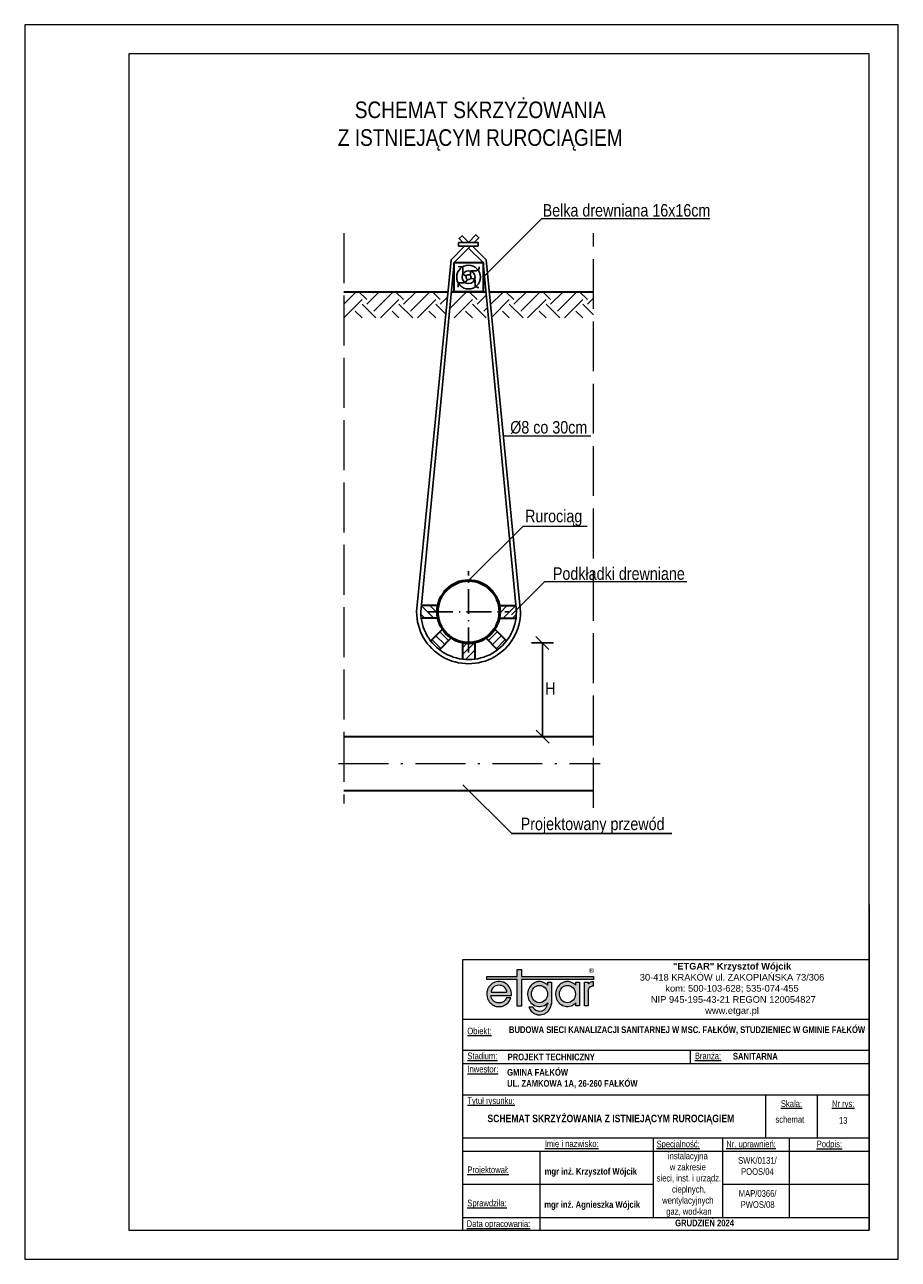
# Model space of a CAD drawing. Header units: millimetres. Extents: x 86 to 296, y 132 to 429.
import ezdxf

# ---------------------------------------------------------------- set-up
doc = ezdxf.new("R2010")
doc.units = ezdxf.units.MM
doc.header["$MEASUREMENT"] = 0
doc.linetypes.add('ACAD_ISO02W100', pattern=[15, 12, -3])
doc.linetypes.add('ACAD_ISO10W100', pattern=[18.5, 12, -3, 0.5, -3])
doc.layers.get('0').update_dxf_attribs({"lineweight": 25})
doc.layers.add('_00_Formatka', color=7, linetype='Continuous', lineweight=20)
doc.layers.add('oś', color=7, linetype='ACAD_ISO10W100', lineweight=9)
doc.layers.add('formatka', color=10, linetype='Continuous', plot=False)
doc.layers.add('tabelka', color=250, linetype='Continuous')
doc.styles.add('Arial Narrow', font='ARIALN.TTF', dxfattribs={"height": 2})
doc.styles.add('OPISOWY', font='txt.shx')
doc.styles.add('TABELA', font='romans.shx', dxfattribs={"height": 2})

# ---------------------------------------------------------------- blocks, each defined once
blk = doc.blocks.new('A$C24AC0CAE')
for color, points in [(3, [(25.67, 9.23), (8.35, 9.23), (8.35, 10.93), (7.36, 10.93), (7.36, 9.23), (0, 9.23), (0, 8.48), (7.36, 8.48), (7.36, 2.1), (8.35, 2.1), (8.35, 8.48), (25.67, 8.48)]), (256, [(25.37, 6.95), (25.67, 6.95), (25.67, 7.92), (25.25, 7.92), (25.03, 7.84), (24.89, 7.78), (24.78, 7.71), (24.68, 7.65), (24.6, 7.6), (24.52, 7.53), (24.45, 7.47), (24.39, 7.47), (24.39, 7.84), (23.5, 7.84), (23.5, 2.15), (24.39, 2.15), (24.39, 5.74), (24.47, 6.12), (24.61, 6.45), (24.73, 6.64), (24.82, 6.71), (24.92, 6.78), (25.06, 6.84), (25.24, 6.91)])]:
    blk.add_hatch(color=color).paths.add_polyline_path(points)
h = blk.add_hatch(color=256)
h.paths.add_polyline_path([(4.95, 2.74), (5.13, 2.92), (5.32, 3.17), (5.56, 3.54), (5.71, 3.84), (5.78, 4.06), (4.79, 4.06), (4.63, 3.8), (4.45, 3.55), (4.26, 3.37), (4.01, 3.17), (3.83, 3.06), (3.45, 2.93), (3.05, 2.88), (2.5, 2.93), (2.27, 3), (1.96, 3.12), (1.78, 3.24), (1.52, 3.48), (1.34, 3.68), (1.22, 3.87), (1.17, 3.99), (1.1, 4.18), (1.04, 4.43), (1.01, 4.65), (5.96, 4.65), (5.95, 5.18), (5.87, 5.64), (5.75, 6.08), (5.57, 6.46), (5.4, 6.75), (5.17, 7.07), (4.8, 7.43), (4.48, 7.64), (4.09, 7.83), (3.87, 7.9), (3.58, 7.97), (3.09, 8), (2.75, 8), (2.3, 7.95), (1.94, 7.84), (1.64, 7.71), (1.4, 7.59), (1.22, 7.46), (1.09, 7.34), (0.97, 7.21), (0.84, 7.09), (0.73, 6.97), (0.66, 6.89), (0.53, 6.72), (0.41, 6.54), (0.34, 6.41), (0.27, 6.25), (0.22, 6.15), (0.17, 5.98), (0.09, 5.7), (0.06, 5.51), (0.03, 5.2), (0.02, 4.85), (0.09, 4.36), (0.18, 3.99), (0.28, 3.73), (0.4, 3.52), (0.53, 3.3), (0.66, 3.14), (0.78, 2.99), (0.97, 2.79), (1.28, 2.53), (1.53, 2.36), (1.81, 2.23), (2.07, 2.12), (2.31, 2.05), (2.69, 1.99), (3, 1.99), (3.3, 1.99), (3.67, 2.05), (3.89, 2.11), (4.05, 2.18), (4.32, 2.3), (4.63, 2.49)])
h.paths.add_polyline_path([(1.06, 5.48), (1.1, 5.75), (1.16, 5.93), (1.28, 6.22), (1.41, 6.4), (1.53, 6.53), (1.65, 6.65), (1.78, 6.77), (1.96, 6.9), (2.3, 7.02), (2.58, 7.09), (2.92, 7.14), (3.24, 7.09), (3.57, 7.03), (3.74, 6.96), (3.93, 6.89), (4.13, 6.76), (4.25, 6.65), (4.38, 6.54), (4.51, 6.4), (4.63, 6.19), (4.75, 5.95), (4.81, 5.78), (4.87, 5.63), (4.88, 5.48)], flags=16)
h = blk.add_hatch(color=256)
edge = h.paths.add_edge_path()
edge.add_line((15.56, 7.84), (14.67, 7.84))
edge.add_line((14.67, 7.84), (14.67, 7.15))
edge.add_spline(control_points=[(14.67, 7.15), (14.6, 7.22), (14.52, 7.29), (14.08, 7.66), (13.64, 7.87), (13.02, 7.99), (12.85, 8), (12.69, 8), (12.4, 8), (12.12, 7.96), (11.41, 7.73), (11, 7.46), (10.35, 6.78), (10.11, 6.36), (9.84, 5.45), (9.81, 4.96), (9.97, 4.03), (10.15, 3.58), (10.7, 2.81), (11.07, 2.5), (11.91, 2.08), (12.39, 1.99), (13.33, 2.05), (13.79, 2.2), (14.36, 2.58), (14.52, 2.71), (14.67, 2.87)], knot_values=[5.520049, 5.520049, 5.520049, 5.520049, 5.626987, 5.626987, 6.112202, 6.112202, 6.283185, 6.283185, 6.283185, 6.572803, 6.572803, 7.058019, 7.058019, 7.543234, 7.543234, 8.028449, 8.028449, 8.513665, 8.513665, 8.99888, 8.99888, 9.484095, 9.484095, 9.969311, 9.969311, 10.188021, 10.188021, 10.188021, 10.188021], degree=3, periodic=0)
edge.add_line((14.68, 2.87), (14.63, 2.59))
edge.add_ellipse((12.73, 2.97), major_axis=(0, 2.09), ratio=0.923674, start_angle=136.5689, end_angle=259.5379, ccw=False)
edge.add_line((11.41, 1.46), (11.27, 1.63))
edge.add_line((11.27, 1.63), (11.2, 1.79))
edge.add_line((11.2, 1.79), (11.17, 1.87))
edge.add_line((11.17, 1.87), (10.15, 1.87))
edge.add_line((10.15, 1.87), (10.2, 1.67))
edge.add_spline(control_points=[(10.2, 1.67), (10.29, 1.49), (10.39, 1.32), (10.78, 0.78), (11.15, 0.47), (11.99, 0.06), (12.47, -0.03), (13.4, 0.04), (13.86, 0.2), (14.64, 0.73), (14.96, 1.09), (15.32, 1.77), (15.42, 2.05), (15.48, 2.35)], knot_values=[2.033718, 2.033718, 2.033718, 2.033718, 2.238106, 2.238106, 2.725025, 2.725025, 3.211944, 3.211944, 3.698864, 3.698864, 4.185783, 4.185783, 4.49503, 4.49503, 4.49503, 4.49503], degree=3, periodic=0)
edge.add_line((15.48, 2.35), (15.56, 2.85))
edge.add_line((15.56, 2.85), (15.56, 7.84))
edge = h.paths.add_edge_path(flags=16)
edge.add_ellipse((12.69, 5.01), major_axis=(0, 2.09), ratio=0.923674, start_angle=0, end_angle=360)
h = blk.add_hatch(color=256)
edge = h.paths.add_edge_path()
edge.add_line((22.3, 7.84), (21.41, 7.84))
edge.add_line((21.41, 7.84), (21.41, 7.13))
edge.add_spline(control_points=[(21.41, 7.13), (21.33, 7.21), (21.25, 7.29), (20.81, 7.66), (20.37, 7.87), (19.74, 7.99), (19.58, 8), (19.41, 8)], knot_values=[5.512455, 5.512455, 5.512455, 5.512455, 5.626987, 5.626987, 6.112202, 6.112202, 6.283185, 6.283185, 6.283185, 6.283185], degree=3, periodic=0)
edge.add_spline(control_points=[(19.41, 8), (19.13, 8), (18.85, 7.96), (18.13, 7.73), (17.72, 7.46), (17.08, 6.78), (16.84, 6.36), (16.57, 5.45), (16.54, 4.96), (16.69, 4.03), (16.87, 3.58), (17.42, 2.81), (17.79, 2.5), (18.64, 2.08), (19.11, 1.99), (20.05, 2.05), (20.51, 2.2), (21.09, 2.58), (21.26, 2.72), (21.41, 2.88)], knot_values=[6.283185, 6.283185, 6.283185, 6.283185, 6.572803, 6.572803, 7.058019, 7.058019, 7.543234, 7.543234, 8.028449, 8.028449, 8.513665, 8.513665, 8.99888, 8.99888, 9.484095, 9.484095, 9.969311, 9.969311, 10.195609, 10.195609, 10.195609, 10.195609], degree=3, periodic=0)
edge.add_line((21.41, 2.88), (21.41, 2.15))
edge.add_line((21.41, 2.15), (22.3, 2.15))
edge.add_line((22.3, 2.15), (22.3, 7.84))
edge = h.paths.add_edge_path(flags=16)
edge.add_ellipse((19.41, 5.01), major_axis=(0, 2.09), ratio=0.923674, start_angle=0, end_angle=360)
at = {"color": 3}
for points in [[(7.36, 8.48), (0, 8.48), (0, 9.23), (7.36, 9.23)], [(7.36, 9.23), (7.36, 10.93), (8.35, 10.93), (8.35, 9.23)], [(8.35, 9.23), (25.67, 9.23), (25.67, 8.48), (8.35, 8.48)], [(8.35, 8.48), (8.35, 2.1), (7.36, 2.1), (7.36, 8.48)]]:
    blk.add_lwpolyline(points, dxfattribs=at)
for points in [[(1.01, 4.65), (5.96, 4.65), (5.95, 5.18), (5.87, 5.64), (5.75, 6.08), (5.57, 6.46), (5.4, 6.75), (5.17, 7.07), (4.8, 7.43), (4.48, 7.64), (4.09, 7.83), (3.87, 7.9), (3.58, 7.97), (3.09, 8), (2.75, 8), (2.3, 7.95), (1.94, 7.84), (1.64, 7.71), (1.4, 7.59), (1.22, 7.46), (1.09, 7.34), (0.97, 7.21), (0.84, 7.09), (0.73, 6.97), (0.66, 6.89), (0.53, 6.72), (0.41, 6.54), (0.34, 6.41), (0.27, 6.25), (0.22, 6.15), (0.17, 5.98), (0.09, 5.7), (0.06, 5.51), (0.03, 5.2), (0.02, 4.85), (0.09, 4.36), (0.18, 3.99), (0.28, 3.73), (0.4, 3.52), (0.53, 3.3), (0.66, 3.14), (0.78, 2.99), (0.97, 2.79), (1.28, 2.53), (1.53, 2.36), (1.81, 2.23), (2.07, 2.12), (2.31, 2.05), (2.69, 1.99), (3, 1.99), (3.3, 1.99), (3.67, 2.05), (3.89, 2.11), (4.05, 2.18), (4.32, 2.3), (4.63, 2.49), (4.95, 2.74), (5.13, 2.92), (5.32, 3.17), (5.56, 3.54), (5.71, 3.84), (5.78, 4.06), (4.79, 4.06), (4.63, 3.8), (4.45, 3.55), (4.26, 3.37), (4.01, 3.17), (3.83, 3.06), (3.45, 2.93), (3.05, 2.88), (2.5, 2.93), (2.27, 3), (1.96, 3.12), (1.78, 3.24), (1.52, 3.48), (1.34, 3.68), (1.22, 3.87), (1.17, 3.99), (1.1, 4.18), (1.04, 4.43)], [(1.06, 5.48), (4.88, 5.48), (4.87, 5.63), (4.81, 5.78), (4.75, 5.95), (4.63, 6.19), (4.51, 6.4), (4.38, 6.54), (4.25, 6.65), (4.13, 6.76), (3.93, 6.89), (3.74, 6.96), (3.57, 7.03), (3.24, 7.09), (2.92, 7.14), (2.58, 7.09), (2.3, 7.02), (1.96, 6.9), (1.78, 6.77), (1.65, 6.65), (1.53, 6.53), (1.41, 6.4), (1.28, 6.22), (1.16, 5.93), (1.1, 5.75)]]:
    blk.add_lwpolyline(points, close=True)
for points in [[(14.67, 7.15), (14.67, 7.84), (15.56, 7.84), (15.56, 2.85)], [(21.41, 7.13), (21.41, 7.84), (22.3, 7.84), (22.3, 2.15), (21.41, 2.15), (21.41, 2.88)], [(24.39, 5.74), (24.39, 2.15), (23.5, 2.15), (23.5, 7.84), (24.39, 7.84), (24.39, 7.47)], [(24.39, 5.74), (24.47, 6.12), (24.61, 6.45), (24.73, 6.64), (24.82, 6.71), (24.92, 6.78), (25.06, 6.84), (25.24, 6.91), (25.37, 6.95), (25.67, 6.95), (25.67, 7.92), (25.25, 7.92), (25.03, 7.84), (24.89, 7.78), (24.78, 7.71), (24.68, 7.65), (24.6, 7.6), (24.52, 7.53), (24.45, 7.47), (24.39, 7.47)], [(11.41, 1.46), (11.27, 1.63), (11.2, 1.79), (11.17, 1.87), (10.15, 1.87), (10.2, 1.67)], [(14.67, 2.85), (14.63, 2.59)], [(14.67, 2.85), (14.67, 2.87)], [(15.56, 2.85), (15.48, 2.35)]]:
    blk.add_lwpolyline(points)
for centre in [(12.69, 5.01), (19.41, 5.01)]:
    blk.add_ellipse(centre, major_axis=(0, 2.09), ratio=0.923674)
blk.add_ellipse((12.73, 2.97), major_axis=(0, 2.09), ratio=0.923674, start_param=2.383576, end_param=4.529791)
for points, knots in [([(14.67, 7.15), (14.6, 7.22), (14.52, 7.29), (14.08, 7.66), (13.64, 7.87), (13.02, 7.99), (12.85, 8), (12.69, 8), (12.4, 8), (12.12, 7.96), (11.41, 7.73), (11, 7.46), (10.35, 6.78), (10.11, 6.36), (9.84, 5.45), (9.81, 4.96), (9.97, 4.03), (10.15, 3.58), (10.7, 2.81), (11.07, 2.5), (11.91, 2.08), (12.39, 1.99), (13.33, 2.05), (13.79, 2.2), (14.36, 2.58), (14.52, 2.71), (14.67, 2.87)], [5.520049, 5.520049, 5.520049, 5.520049, 5.626987, 5.626987, 6.112202, 6.112202, 6.283185, 6.283185, 6.283185, 6.572803, 6.572803, 7.058019, 7.058019, 7.543234, 7.543234, 8.028449, 8.028449, 8.513665, 8.513665, 8.99888, 8.99888, 9.484095, 9.484095, 9.969311, 9.969311, 10.188021, 10.188021, 10.188021, 10.188021]), ([(21.41, 7.13), (21.33, 7.21), (21.25, 7.29), (20.81, 7.66), (20.37, 7.87), (19.74, 7.99), (19.58, 8), (19.41, 8), (19.13, 8), (18.85, 7.96), (18.13, 7.73), (17.72, 7.46), (17.08, 6.78), (16.84, 6.36), (16.57, 5.45), (16.54, 4.96), (16.69, 4.03), (16.87, 3.58), (17.42, 2.81), (17.79, 2.5), (18.64, 2.08), (19.11, 1.99), (20.05, 2.05), (20.51, 2.2), (21.09, 2.58), (21.26, 2.72), (21.41, 2.88)], [5.512455, 5.512455, 5.512455, 5.512455, 5.626987, 5.626987, 6.112202, 6.112202, 6.283185, 6.283185, 6.283185, 6.572803, 6.572803, 7.058019, 7.058019, 7.543234, 7.543234, 8.028449, 8.028449, 8.513665, 8.513665, 8.99888, 8.99888, 9.484095, 9.484095, 9.969311, 9.969311, 10.195609, 10.195609, 10.195609, 10.195609]), ([(10.2, 1.67), (10.29, 1.49), (10.39, 1.32), (10.78, 0.78), (11.15, 0.47), (11.99, 0.06), (12.47, -0.03), (13.4, 0.04), (13.86, 0.2), (14.64, 0.73), (14.96, 1.09), (15.36, 1.85), (15.48, 2.23), (15.53, 2.63)], [2.033718, 2.033718, 2.033718, 2.033718, 2.238106, 2.238106, 2.725025, 2.725025, 3.211944, 3.211944, 3.698864, 3.698864, 4.185783, 4.185783, 4.593309, 4.593309, 4.593309, 4.593309])]:
    blk.add_open_spline(points, degree=3, knots=knots)

msp = doc.modelspace()

# ---------------------------------------------------------------- hatches: boundary and pattern name
h = msp.add_hatch()
h.set_pattern_fill('EARTH', color=0, scale=25, angle=45, style=0)
h.set_pattern_definition([(45, (162.627, 358.067), (9e-16, 8.83883), [6.25, -6.25]), (45, (160.97, 359.7246), (9e-16, 8.83883), [6.25, -6.25]), (45, (159.3125, 361.382), (9e-16, 8.83883), [6.25, -6.25]), (135, (159.3125, 362.487), (-8.83883, 9e-16), [6.25, -6.25]), (135, (160.97, 364.144), (-8.83883, 9e-16), [6.25, -6.25]), (135, (162.627, 365.801), (-8.83883, 9e-16), [6.25, -6.25])])
h.paths.add_polyline_path([(187.67, 364.4), (162.63, 364.4), (162.63, 358.07), (187.05, 358.07)])
h.paths.add_polyline_path([(196.79, 364.4), (188.46, 364.4), (187.86, 358.07), (197.4, 358.07)])
h.paths.add_polyline_path([(222.63, 364.4), (197.59, 364.4), (198.21, 358.07), (222.63, 358.07)])

# ---------------------------------------------------------------- linework, layer by layer
at = {"lineweight": 35}
for p, q in [((162.63, 364.4), (187.67, 364.4)), ((188.46, 364.4), (196.79, 364.4)), ((197.59, 364.4), (222.63, 364.4))]:
    msp.add_line(p, q, dxfattribs=at)
at = {"color": 0, "linetype": 'ACAD_ISO10W100', "ltscale": 0.5}
for p, q in [((192.63, 277.62), (192.63, 297.17)), ((182.86, 287.4), (202.4, 287.4))]:
    msp.add_line(p, q, dxfattribs=at)
at = {"lineweight": 30}
for p, q in [((185.35, 288.87), (181.27, 288.9)), ((199.9, 288.87), (203.98, 288.9)), ((185.35, 285.87), (181.27, 285.9)), ((199.9, 285.87), (203.98, 285.9)), ((186.41, 283.28), (183.55, 280.42)), ((198.84, 283.28), (201.71, 280.42)), ((188.53, 281.17), (185.63, 278.26)), ((191.13, 280.13), (191.13, 276.03)), ((194.13, 280.13), (194.13, 276.03)), ((196.73, 281.17), (199.62, 278.26)), ((162.63, 257.4), (222.63, 257.4)), ((162.63, 244.4), (222.63, 244.4))]:
    msp.add_line(p, q, dxfattribs=at)
for p, q in [((181.27, 288.9), (184.29, 285.87)), ((183.31, 288.88), (185.13, 287.06)), ((201.94, 288.88), (200.12, 287.06)), ((203.98, 288.9), (200.96, 285.87)), ((181.21, 286.78), (182.11, 285.89)), ((204.04, 286.78), (203.15, 285.89)), ((185.71, 282.58), (187.82, 280.46)), ((199.54, 282.58), (197.43, 280.46)), ((183.82, 280.69), (185.94, 278.57)), ((184.77, 281.64), (186.89, 279.53)), ((194.14, 280.03), (191.12, 277)), ((191.13, 280.13), (191.13, 276.03)), ((192.27, 279.9), (191.13, 278.76)), ((194.13, 280.13), (194.13, 276.03)), ((200.48, 281.64), (198.36, 279.53)), ((201.43, 280.69), (199.32, 278.57)), ((207.76, 279.9), (213.03, 279.9)), ((208.83, 281.42), (211.93, 278.32)), ((210.4, 279.9), (210.4, 257.4)), ((194.13, 278.18), (191.87, 275.92)), ((208.87, 258.92), (211.97, 255.82)), ((288.93, 216.99), (288.93, 138.63))]:
    msp.add_line(p, q)
at = {"color": 0, "lineweight": 9}
msp.add_lwpolyline([(288.93, 138.63), (288.93, 421.63), (110.93, 421.63), (110.93, 138.63)], close=True, dxfattribs=at)
at = {"lineweight": 9}
for points in [[(196.13, 367.9), (210.26, 382.03), (250.6, 382.01)], [(200.98, 329.75), (222.03, 329.75)], [(192.63, 294.9), (205.72, 307.99), (221.12, 307.99)], [(202.94, 286.69), (210.95, 294.7), (245.08, 294.7)]]:
    msp.add_lwpolyline(points, dxfattribs=at)
for points in [[(191.27, 376.25), (190.36, 377.17), (191.06, 377.87), (192.69, 376.25)], [(193.98, 376.25), (195.1, 377.37), (194.39, 378.08), (192.57, 376.25)], [(191.67, 375.36), (188.42, 372.1), (180.13, 287.4)], [(181.13, 287.4), (189.13, 371.4), (193.09, 375.36)], [(204.13, 287.4), (196.13, 371.4), (192.63, 374.9)], [(193.58, 375.36), (196.83, 372.1), (205.13, 287.4)], [(191.27, 245.75), (202.99, 234.03), (241.48, 234.03)]]:
    msp.add_lwpolyline(points)
at = {"color": 0}
msp.add_lwpolyline([(190.24, 376.25), (194.92, 376.25), (194.92, 375.36), (190.24, 375.36)], close=True, dxfattribs=at)
at = {"lineweight": 30}
msp.add_lwpolyline([(196.13, 364.4), (189.13, 364.4), (189.13, 371.4), (196.13, 371.4), (196.13, 364.4)], dxfattribs=at)
for radius in [2.85, 1.55, 0.593]:
    msp.add_circle((192.63, 367.9), radius)
at = {"lineweight": 50}
msp.add_circle((192.63, 287.4), 7.5, dxfattribs=at)
for major_axis in [(-12.5, 0), (-11.5, 0)]:
    msp.add_ellipse((192.63, 287.4), major_axis=major_axis, ratio=1, start_param=0, end_param=3.141593)
for points in [[(192.17, 368.26), (191.52, 368.46), (191.22, 369.3), (191.22, 370.13), (190.15, 370.44)], [(195.21, 370.35), (195, 369.71), (194.17, 369.4), (193.34, 369.4), (193.03, 368.33)], [(192.26, 367.47), (192.05, 366.82), (191.22, 366.52), (190.39, 366.52), (190.08, 365.45)], [(195.12, 365.38), (194.47, 365.58), (194.17, 366.42), (194.17, 367.25), (193.1, 367.56)]]:
    msp.add_spline(points, degree=3)
at = {"layer": '_00_Formatka', "color": 0}
for p, q in [((288.93, 203.63), (191.16, 203.63)), ((191.16, 203.63), (191.16, 138.63)), ((191.16, 189.42), (288.93, 189.42)), ((191.16, 189.42), (191.16, 181.91)), ((191.16, 181.91), (191.16, 175.54)), ((191.16, 181.91), (288.93, 181.91)), ((245.86, 181.84), (245.86, 178.72)), ((191.16, 178.72), (191.16, 171.22)), ((191.16, 178.72), (288.93, 178.72)), ((191.16, 171.22), (288.93, 171.22)), ((264.07, 160.86), (264.07, 171.22)), ((276.42, 171.22), (276.42, 160.86)), ((191.16, 160.86), (288.93, 160.86)), ((237.04, 160.86), (237.04, 157.68)), ((245.86, 160.86), (268.15, 160.86)), ((250.57, 160.86), (288.93, 160.86)), ((253.63, 160.86), (253.63, 157.68)), ((269.67, 160.86), (269.67, 141.68)), ((191.16, 157.68), (253.63, 157.68)), ((191.16, 157.68), (288.93, 157.68)), ((209.79, 157.68), (209.79, 138.63)), ((237.04, 157.68), (237.04, 141.68)), ((253.63, 157.68), (288.93, 157.68)), ((253.63, 157.68), (253.63, 141.68)), ((191.16, 149.68), (237.04, 149.68)), ((191.16, 141.68), (288.93, 141.68))]:
    msp.add_line(p, q, dxfattribs=at)
for points in [[(288.93, 203.63), (288.93, 138.63)], [(191.16, 138.63), (288.93, 138.63)]]:
    msp.add_lwpolyline(points, dxfattribs=at)
at = {"layer": '_00_Formatka', "color": 0, "ltscale": 3000}
for points in [[(253.63, 149.68), (288.93, 149.68)], [(253.63, 147.17), (253.63, 147.17)], [(237.04, 143.46), (237.04, 143.46)], [(269.67, 141.68), (269.67, 141.68)]]:
    msp.add_lwpolyline(points, dxfattribs=at)
at = {"layer": 'formatka', "color": 0, "lineweight": 9}
msp.add_lwpolyline([(295.93, 131.63), (295.93, 428.63), (85.93, 428.63), (85.93, 131.63)], close=True, dxfattribs=at)
at = {"layer": 'oś', "linetype": 'ACAD_ISO02W100'}
for p, q in [((162.63, 378.48), (162.63, 241.28)), ((222.63, 240.25), (222.63, 378.48))]:
    msp.add_line(p, q, dxfattribs=at)
at = {"layer": 'oś'}
msp.add_line((161.35, 250.9), (224.28, 250.9), dxfattribs=at)

# ---------------------------------------------------------------- block references
at = {"layer": '_00_Formatka', "color": 0}
msp.add_blockref('A$C24AC0CAE', (196.98, 190.43), dxfattribs=at)

# ---------------------------------------------------------------- texts
at = {"style": 'Arial Narrow'}
for s, insert, char_height, width, attachment_point in [('SCHEMAT SKRZYŻOWANIA \\PZ ISTNIEJĄCYM RUROCIĄGIEM', (195.43, 404.22), 4, 96.5528, 5), ('H', (211.07, 270.44), 3, 4.5998, 1), ('Projektowany przewód', (205.16, 237.87), 3, 61.3793, 1), ('{\\fArial Narrow|b1|i0|c238|p34;SCHEMAT SKRZYŻOWANIA Z ISTNIEJĄCYM RUROCIĄGIEM}', (226.83, 165.24), 1.8, 67.4968, 5)]:
    msp.add_mtext(s, dxfattribs=dict(at, insert=insert, char_height=char_height, width=width, attachment_point=attachment_point))
at = {"lineweight": 9, "char_height": 3, "attachment_point": 1, "style": 'Arial Narrow'}
for s, insert, width in [('Belka drewniana 16x16cm', (210.44, 385.47), 45.6204), ('%%C8 co 30cm', (202.63, 333.28), 40.9144), ('Rurociąg', (206.22, 311.93), 24.5806), ('Podkładki drewniane', (212.9, 298.08), 36.8736)]:
    msp.add_mtext(s, dxfattribs=dict(at, insert=insert, width=width))
at = {"layer": '_00_Formatka', "color": 0, "lineweight": 18, "insert": (255.96, 202.94), "char_height": 1.6, "width": 66.3768, "attachment_point": 2, "style": 'OPISOWY'}
msp.add_mtext('{\\fArial|b1|i0|c238|p34;"ETGAR" Krzysztof Wójcik\\P\\fArial|b0|i0|c238|p34;30-418 KRAKÓW ul. ZAKOPIAŃSKA 73/306 \\Pkom: 500-103-628; 535-074-455 \\P NIP 945-195-43-21 REGON 120054827\\Pwww.etgar.pl}', dxfattribs=at)
at = {"layer": '_00_Formatka', "color": 0, "insert": (221.55, 201.7), "char_height": 1.2, "width": 13.1944, "attachment_point": 1}
msp.add_mtext('{\\fArial|b0|i0|c238|p0;®}', dxfattribs=at)
at = {"layer": '_00_Formatka', "color": 0, "char_height": 1.6, "style": 'Arial Narrow'}
for s, insert, width, attachment_point in [('{\\L\\C7;Obiekt:}', (192.33, 187.35), 10.032, 1), ('{\\L\\C7;Stadium:}', (192.33, 181.36), 10.032, 1), ('{\\L\\C7;Branża:}', (247.03, 181.36), 10.032, 1), ('{\\fArial Narrow|b1|i0|c238|p34;\\C7;SANITARNA}', (256.17, 180.47), 31.5233, 4), ('{\\fArial Narrow|b1|i0|c238|p34;\\C7;PROJEKT TECHNICZNY}', (202.01, 180.29), 43.3002, 4), ('{\\L\\C7;Inwestor:}', (192.33, 178.18), 10.032, 1), ('{\\fArial Narrow|b1|i0|c238|p34;GMINA FAŁKÓW\\PUL. ZAMKOWA 1A, 26-260 FAŁKÓW}', (201.89, 175.09), 107.3096, 4), ('\\pxqc;{\\L\\C7;Skala:}', (264.07, 169.88), 12.3584, 1), ('{\\fArial Narrow|b0|i0|c238|p0;13}', (282.68, 165.02), 12.5029, 5), ('{\\fArial Narrow|b0|i0|c238|p34;instalacyjna \\Pw zakresie\\P sieci, inst. i urządz.\\P cieplnych, \\Pwentylacyjnych\\P gaz, wod-kan}', (245.34, 149.58), 16.0098, 5), ('{\\fArial Narrow|b1|i0|c238|p34;GRUDZIEŃ 2024}', (249.36, 140.35), 79.1336, 5)]:
    msp.add_mtext(s, dxfattribs=dict(at, insert=insert, width=width, attachment_point=attachment_point))
at = {"layer": '_00_Formatka', "ltscale": 0.35, "insert": (202.34, 187.66), "char_height": 1.6, "width": 81, "attachment_point": 1, "style": 'TABELA'}
msp.add_mtext('\\A1;{\\fArial Narrow|b1|i0|c238|p34;BUDOWA SIECI KANALIZACJI SANITARNEJ W MSC. FAŁKÓW, STUDZIENIEC W GMINIE FAŁKÓW}', dxfattribs=at)
at = {"layer": '_00_Formatka', "color": 0, "char_height": 1.6, "style": 'Arial Narrow'}
for s, insert, attachment_point in [('{\\L\\C7;Tytuł rysunku:}', (192.33, 170.6), 1), ('{\\L\\C7;Imię i nazwisko:}', (210.96, 160.24), 1), ('{\\L\\C7;Specjalność:}', (237.81, 160.17), 1), ('{\\L\\C7;Nr. uprawnień:}', (254.57, 160.17), 1), ('{\\L\\C7;Podpis:}', (276.3, 160.16), 1), ('SWK/0131/\\PPOOS/04', (262.06, 154.06), 5), ('{\\LProjektował:}', (192.32, 153.96), 1), ('{\\fArial Narrow|b1|i0|c238|p34;mgr inż. Krzysztof Wójcik}', (210.91, 153.6), 1), ('MAP/0366/\\PPWOS/08', (262.11, 146.12), 5), ('{\\LSprawdziła:}', (192.32, 145.96), 1), ('{\\fArial Narrow|b1|i0|c238|p34;mgr inż. Agnieszka Wójcik}', (210.83, 145.61), 1), ('{\\LData opracowania:}', (192.17, 140.99), 1)]:
    msp.add_mtext(s, dxfattribs=dict(at, insert=insert, attachment_point=attachment_point))
at = {"layer": '_00_Formatka', "color": 0, "insert": (276.42, 169.88), "char_height": 1.6, "width": 12.5029, "attachment_point": 1, "line_spacing_factor": 2, "style": 'Arial Narrow'}
msp.add_mtext('\\pxqc;{\\L\\C7;Nr rys:}', dxfattribs=at)
at = {"layer": 'tabelka', "insert": (269.86, 165.26), "char_height": 1.6, "width": 12.3584, "attachment_point": 5, "style": 'Arial Narrow'}
msp.add_mtext('\\A1;schemat', dxfattribs=at)

doc.saveas('drawing.dxf')
